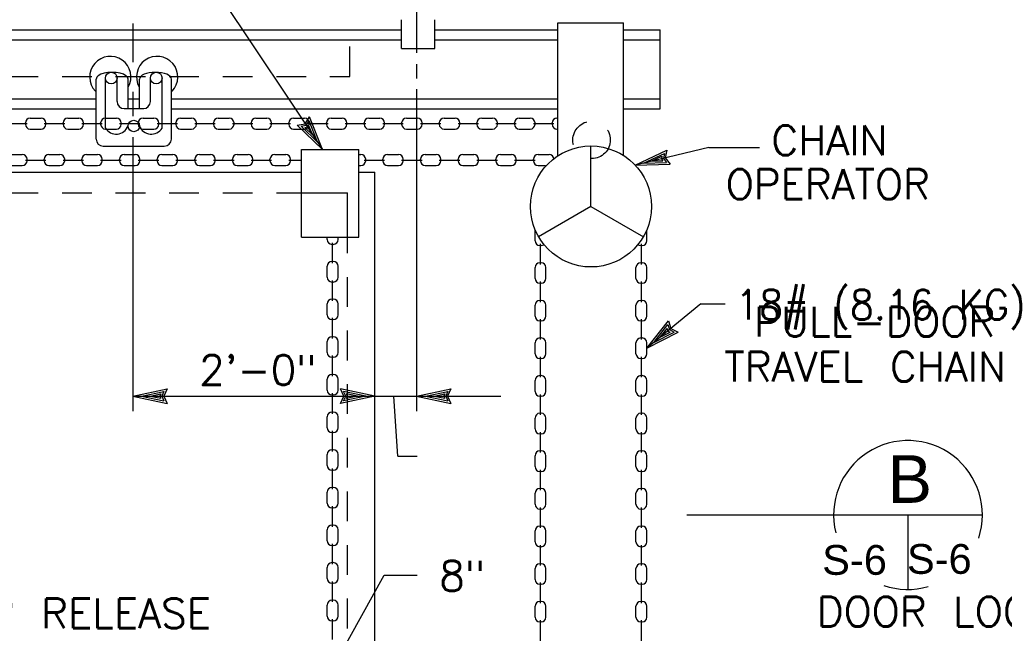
# Model space of a CAD drawing. Extents: x -27.8 to 14.2, y -21.6 to 8.4.
# Tile 9 of 30: x -12.7 to -8.5, y 0.6 to 3.2. Entities that reach past the tile are written whole.
import ezdxf
from ezdxf.enums import TextEntityAlignment as Align

# ---------------------------------------------------------------- set-up
doc = ezdxf.new("R2010")
doc.units = 0
doc.header["$MEASUREMENT"] = 0
doc.linetypes.add('HIDDEN2', pattern=[0.1875, 0.125, -0.0625])
doc.layers.add('01', color=7, linetype='CONTINUOUS')
doc.layers.add('02', color=7, linetype='CONTINUOUS')
doc.styles.add('ARIAL', font='Arial')
doc.styles.add('TXT_SHX', font='txt.shx')

msp = doc.modelspace()

# ---------------------------------------------------------------- linework, layer by layer
at = {"layer": '01', "color": 7, "linetype": 'CONTINUOUS'}
for p, q in [((-11.0068, 3.5984), (-11.0068, 3.0164)), ((-11.9208, 3.3874), (-11.4028, 2.6104)), ((-11.0708, 3.0344), (-11.0708, 3.1554)), ((-10.9308, 3.0344), (-10.9308, 3.1554)), ((-10.4138, 2.5814), (-10.4138, 3.1424)), ((-10.4138, 3.1424), (-10.1378, 3.1424)), ((-10.1378, 2.5854), (-10.1378, 3.1424)), ((-16.5708, 3.1124), (-11.0698, 3.1124)), ((-12.1988, 3.1394), (-12.1988, 2.9774)), ((-10.9308, 3.1124), (-10.4158, 3.1124)), ((-10.1358, 3.1124), (-9.9838, 3.1124)), ((-9.9838, 2.7814), (-9.9838, 3.1124)), ((-16.5708, 3.0704), (-11.0728, 3.0704)), ((-10.9328, 3.0704), (-10.4168, 3.0704)), ((-10.1358, 3.0704), (-9.9838, 3.0704)), ((-11.0708, 3.0344), (-10.9308, 3.0344)), ((-11.0068, 2.9684), (-11.0068, 2.9084)), ((-12.3528, 2.6544), (-12.3528, 2.9064)), ((-12.3138, 2.7004), (-12.3138, 2.9104)), ((-12.2648, 2.8124), (-12.2648, 2.9104)), ((-12.2188, 2.7824), (-12.2188, 2.9064)), ((-12.1708, 2.7824), (-12.1708, 2.9064)), ((-12.1248, 2.8124), (-12.1248, 2.9104)), ((-12.0758, 2.7004), (-12.0758, 2.9104)), ((-12.0368, 2.6544), (-12.0368, 2.9064)), ((-12.3558, 2.8554), (-12.3528, 2.8534)), ((-12.0338, 2.8554), (-12.0368, 2.8534)), ((-11.0068, 2.8644), (-11.0068, 1.5124)), ((-15.3928, 2.8234), (-12.3538, 2.8234)), ((-12.2188, 2.8234), (-12.1708, 2.8234)), ((-12.1988, 2.8524), (-12.1988, 2.7504)), ((-12.0338, 2.8234), (-10.4158, 2.8234)), ((-10.1358, 2.8234), (-9.9838, 2.8234)), ((-15.3928, 2.7814), (-12.3538, 2.7814)), ((-12.2348, 2.7824), (-12.1528, 2.7824)), ((-12.0368, 2.7814), (-10.4158, 2.7814)), ((-10.1408, 2.7814), (-9.9838, 2.7814)), ((-12.6298, 2.7424), (-12.5838, 2.7424)), ((-12.4718, 2.7424), (-12.4258, 2.7424)), ((-12.3138, 2.7424), (-12.2678, 2.7424)), ((-12.1558, 2.7424), (-12.1098, 2.7424)), ((-11.9978, 2.7424), (-11.9518, 2.7424)), ((-11.8398, 2.7424), (-11.7938, 2.7424)), ((-11.6818, 2.7424), (-11.6358, 2.7424)), ((-11.5238, 2.7424), (-11.4778, 2.7424)), ((-11.4748, 2.7184), (-11.4568, 2.7474)), ((-11.4708, 2.7124), (-11.4588, 2.7304)), ((-11.4238, 2.6414), (-11.4588, 2.7304)), ((-11.4028, 2.6104), (-11.4568, 2.7474)), ((-11.3658, 2.7424), (-11.3198, 2.7424)), ((-11.2078, 2.7424), (-11.1618, 2.7424)), ((-11.0498, 2.7424), (-11.0038, 2.7424)), ((-10.8918, 2.7424), (-10.8458, 2.7424)), ((-10.7338, 2.7424), (-10.6878, 2.7424)), ((-10.5758, 2.7424), (-10.5298, 2.7424)), ((-10.4178, 2.7424), (-10.4168, 2.7424)), ((-12.7288, 2.7194), (-12.6428, 2.7194)), ((-12.6498, 2.7164), (-12.6498, 2.7224)), ((-12.6298, 2.6964), (-12.5838, 2.6964)), ((-12.5708, 2.7194), (-12.4848, 2.7194)), ((-12.5638, 2.7164), (-12.5638, 2.7224)), ((-12.4918, 2.7164), (-12.4918, 2.7224)), ((-12.4718, 2.6964), (-12.4258, 2.6964)), ((-12.4128, 2.7194), (-12.3268, 2.7194)), ((-12.4058, 2.7164), (-12.4058, 2.7224)), ((-12.3338, 2.7164), (-12.3338, 2.7224)), ((-12.3138, 2.6964), (-12.2678, 2.6964)), ((-12.2548, 2.7194), (-12.1688, 2.7194)), ((-12.2478, 2.7164), (-12.2478, 2.7224)), ((-12.1758, 2.7164), (-12.1758, 2.7224)), ((-12.1558, 2.6964), (-12.1098, 2.6964)), ((-12.0968, 2.7194), (-12.0108, 2.7194)), ((-12.0898, 2.7164), (-12.0898, 2.7224)), ((-12.0178, 2.7164), (-12.0178, 2.7224)), ((-11.9978, 2.6964), (-11.9518, 2.6964)), ((-11.9388, 2.7194), (-11.8528, 2.7194)), ((-11.9318, 2.7164), (-11.9318, 2.7224)), ((-11.8598, 2.7164), (-11.8598, 2.7224)), ((-11.8398, 2.6964), (-11.7938, 2.6964)), ((-11.7808, 2.7194), (-11.6948, 2.7194)), ((-11.7738, 2.7164), (-11.7738, 2.7224)), ((-11.7018, 2.7164), (-11.7018, 2.7224)), ((-11.6818, 2.6964), (-11.6358, 2.6964)), ((-11.6228, 2.7194), (-11.5368, 2.7194)), ((-11.6158, 2.7164), (-11.6158, 2.7224)), ((-11.5438, 2.7164), (-11.5438, 2.7224)), ((-11.5238, 2.6964), (-11.4778, 2.6964)), ((-11.5088, 2.7134), (-11.4748, 2.7184)), ((-11.4028, 2.6104), (-11.5088, 2.7134)), ((-11.4918, 2.7084), (-11.4708, 2.7124)), ((-11.4238, 2.6414), (-11.4918, 2.7084)), ((-11.4768, 2.7034), (-11.4658, 2.7054)), ((-11.4428, 2.6714), (-11.4768, 2.7034)), ((-11.4658, 2.7054), (-11.4608, 2.7134)), ((-11.4648, 2.7194), (-11.3788, 2.7194)), ((-11.4428, 2.6714), (-11.4608, 2.7134)), ((-11.4578, 2.7164), (-11.4578, 2.7224)), ((-11.3858, 2.7164), (-11.3858, 2.7224)), ((-11.3658, 2.6964), (-11.3198, 2.6964)), ((-11.3068, 2.7194), (-11.2208, 2.7194)), ((-11.2998, 2.7164), (-11.2998, 2.7224)), ((-11.2278, 2.7164), (-11.2278, 2.7224)), ((-11.2078, 2.6964), (-11.1618, 2.6964)), ((-11.1488, 2.7194), (-11.0628, 2.7194)), ((-11.1418, 2.7164), (-11.1418, 2.7224)), ((-11.0698, 2.7164), (-11.0698, 2.7224)), ((-11.0498, 2.6964), (-11.0038, 2.6964)), ((-10.9908, 2.7194), (-10.9048, 2.7194)), ((-10.9838, 2.7164), (-10.9838, 2.7224)), ((-10.9118, 2.7164), (-10.9118, 2.7224)), ((-10.8918, 2.6964), (-10.8458, 2.6964)), ((-10.8328, 2.7194), (-10.7468, 2.7194)), ((-10.8258, 2.7164), (-10.8258, 2.7224)), ((-10.7538, 2.7164), (-10.7538, 2.7224)), ((-10.7338, 2.6964), (-10.6878, 2.6964)), ((-10.6748, 2.7194), (-10.5888, 2.7194)), ((-10.6678, 2.7164), (-10.6678, 2.7224)), ((-10.5958, 2.7164), (-10.5958, 2.7224)), ((-10.5758, 2.6964), (-10.5298, 2.6964)), ((-10.5168, 2.7194), (-10.4308, 2.7194)), ((-10.5098, 2.7164), (-10.5098, 2.7224)), ((-10.4378, 2.7164), (-10.4378, 2.7224)), ((-10.4178, 2.6964), (-10.4158, 2.6964)), ((-12.1988, 2.6624), (-12.1988, 1.5124)), ((-12.3228, 2.6244), (-12.0668, 2.6244)), ((-11.4908, 2.2424), (-11.4908, 2.6104)), ((-11.4908, 2.6104), (-11.2498, 2.6104)), ((-11.2498, 2.2424), (-11.2498, 2.6104)), ((-10.2748, 2.3714), (-10.2748, 2.6254)), ((-9.7798, 2.6184), (-10.0898, 2.5454)), ((-10.0898, 2.5454), (-9.9568, 2.6084)), ((-9.9568, 2.6084), (-9.9628, 2.5754)), ((-9.7798, 2.6184), (-9.5668, 2.6184)), ((-12.7088, 2.5894), (-12.6628, 2.5894)), ((-12.6498, 2.5664), (-12.5638, 2.5664)), ((-12.6428, 2.5634), (-12.6428, 2.5694)), ((-12.5708, 2.5634), (-12.5708, 2.5694)), ((-12.5508, 2.5894), (-12.5048, 2.5894)), ((-12.4918, 2.5664), (-12.4058, 2.5664)), ((-12.4848, 2.5634), (-12.4848, 2.5694)), ((-12.4128, 2.5634), (-12.4128, 2.5694)), ((-12.3928, 2.5894), (-12.3468, 2.5894)), ((-12.3338, 2.5664), (-12.2478, 2.5664)), ((-12.3268, 2.5634), (-12.3268, 2.5694)), ((-12.2548, 2.5634), (-12.2548, 2.5694)), ((-12.2348, 2.5894), (-12.1888, 2.5894)), ((-12.1758, 2.5664), (-12.0898, 2.5664)), ((-12.1688, 2.5634), (-12.1688, 2.5694)), ((-12.0968, 2.5634), (-12.0968, 2.5694)), ((-12.0768, 2.5894), (-12.0308, 2.5894)), ((-12.0178, 2.5664), (-11.9318, 2.5664)), ((-12.0108, 2.5634), (-12.0108, 2.5694)), ((-11.9388, 2.5634), (-11.9388, 2.5694)), ((-11.9188, 2.5894), (-11.8728, 2.5894)), ((-11.8598, 2.5664), (-11.7738, 2.5664)), ((-11.8528, 2.5634), (-11.8528, 2.5694)), ((-11.7808, 2.5634), (-11.7808, 2.5694)), ((-11.7608, 2.5894), (-11.7148, 2.5894)), ((-11.7018, 2.5664), (-11.6158, 2.5664)), ((-11.6948, 2.5634), (-11.6948, 2.5694)), ((-11.6228, 2.5634), (-11.6228, 2.5694)), ((-11.6028, 2.5894), (-11.5568, 2.5894)), ((-11.5438, 2.5664), (-11.4908, 2.5664)), ((-11.5368, 2.5634), (-11.5368, 2.5694)), ((-11.2508, 2.5894), (-11.2408, 2.5894)), ((-11.2278, 2.5664), (-11.1418, 2.5664)), ((-11.2208, 2.5634), (-11.2208, 2.5694)), ((-11.1488, 2.5634), (-11.1488, 2.5694)), ((-11.1288, 2.5894), (-11.0828, 2.5894)), ((-11.0698, 2.5664), (-10.9838, 2.5664)), ((-11.0628, 2.5634), (-11.0628, 2.5694)), ((-10.9908, 2.5634), (-10.9908, 2.5694)), ((-10.9708, 2.5894), (-10.9248, 2.5894)), ((-10.9118, 2.5664), (-10.8258, 2.5664)), ((-10.9048, 2.5634), (-10.9048, 2.5694)), ((-10.8328, 2.5634), (-10.8328, 2.5694)), ((-10.8128, 2.5894), (-10.7668, 2.5894)), ((-10.7538, 2.5664), (-10.6678, 2.5664)), ((-10.7468, 2.5634), (-10.7468, 2.5694)), ((-10.6748, 2.5634), (-10.6748, 2.5694)), ((-10.6548, 2.5894), (-10.6088, 2.5894)), ((-10.5958, 2.5664), (-10.5098, 2.5664)), ((-10.5888, 2.5634), (-10.5888, 2.5694)), ((-10.5168, 2.5634), (-10.5168, 2.5694)), ((-10.4968, 2.5894), (-10.4508, 2.5894)), ((-10.0538, 2.5534), (-9.9668, 2.5944)), ((-10.0188, 2.5624), (-9.9768, 2.5824)), ((-10.0188, 2.5624), (-9.9728, 2.5634)), ((-9.9768, 2.5824), (-9.9788, 2.5714)), ((-9.9788, 2.5714), (-9.9728, 2.5634)), ((-9.9668, 2.5944), (-9.9708, 2.5734)), ((-9.9708, 2.5734), (-9.9578, 2.5564)), ((-9.9628, 2.5754), (-9.9428, 2.5484)), ((-12.7088, 2.5434), (-12.6628, 2.5434)), ((-12.5508, 2.5434), (-12.5048, 2.5434)), ((-12.3928, 2.5434), (-12.3468, 2.5434)), ((-12.2348, 2.5434), (-12.1888, 2.5434)), ((-12.0768, 2.5434), (-12.0308, 2.5434)), ((-11.9188, 2.5434), (-11.8728, 2.5434)), ((-11.7608, 2.5434), (-11.7148, 2.5434)), ((-11.6028, 2.5434), (-11.5568, 2.5434)), ((-11.2488, 2.5434), (-11.2408, 2.5434)), ((-11.1288, 2.5434), (-11.0828, 2.5434)), ((-10.9708, 2.5434), (-10.9248, 2.5434)), ((-10.8128, 2.5434), (-10.7668, 2.5434)), ((-10.6548, 2.5434), (-10.6088, 2.5434)), ((-10.4968, 2.5434), (-10.4658, 2.5434)), ((-10.0898, 2.5454), (-9.9428, 2.5484)), ((-10.0538, 2.5534), (-9.9578, 2.5564)), ((-17.5088, 2.5154), (-11.4908, 2.5154)), ((-11.2508, 2.5154), (-11.1828, 2.5154)), ((-11.1828, -1.2516), (-11.1828, 2.5154)), ((-11.4918, 2.4284), (-11.2968, 2.4284)), ((-11.2968, 2.2424), (-11.2968, 2.4284)), ((-10.2748, 2.3714), (-10.4948, 2.2444)), ((-10.2748, 2.3714), (-10.0548, 2.2444)), ((-11.4908, 2.2424), (-11.2498, 2.2424)), ((-11.3828, 2.2324), (-11.3828, 2.2424)), ((-11.3368, 2.2324), (-11.3368, 2.2424)), ((-10.5098, 2.2274), (-10.5098, 2.2704)), ((-10.0398, 2.2274), (-10.0398, 2.2704)), ((-11.3568, 2.2124), (-11.3628, 2.2124)), ((-11.3598, 2.1334), (-11.3598, 2.2194)), ((-10.4838, 2.2074), (-10.4898, 2.2074)), ((-10.4868, 2.1284), (-10.4868, 2.2144)), ((-10.0658, 2.2074), (-10.0598, 2.2074)), ((-10.0628, 2.1284), (-10.0628, 2.2144)), ((-11.3828, 2.0744), (-11.3828, 2.1204)), ((-11.3568, 2.1404), (-11.3628, 2.1404)), ((-11.3368, 2.0744), (-11.3368, 2.1204)), ((-10.5098, 2.0694), (-10.5098, 2.1154)), ((-10.4838, 2.1354), (-10.4898, 2.1354)), ((-10.4638, 2.0694), (-10.4638, 2.1154)), ((-10.0858, 2.0694), (-10.0858, 2.1154)), ((-10.0658, 2.1354), (-10.0598, 2.1354)), ((-10.0398, 2.0694), (-10.0398, 2.1154)), ((-11.3568, 2.0544), (-11.3628, 2.0544)), ((-11.3598, 1.9754), (-11.3598, 2.0614)), ((-10.4838, 2.0494), (-10.4898, 2.0494)), ((-10.4868, 1.9704), (-10.4868, 2.0564)), ((-10.0658, 2.0494), (-10.0598, 2.0494)), ((-10.0628, 1.9704), (-10.0628, 2.0564)), ((-11.3828, 1.9164), (-11.3828, 1.9624)), ((-11.3568, 1.9824), (-11.3628, 1.9824)), ((-11.3368, 1.9164), (-11.3368, 1.9624)), ((-10.5098, 1.9114), (-10.5098, 1.9574)), ((-10.4838, 1.9774), (-10.4898, 1.9774)), ((-10.4638, 1.9114), (-10.4638, 1.9574)), ((-10.0858, 1.9114), (-10.0858, 1.9574)), ((-10.0658, 1.9774), (-10.0598, 1.9774)), ((-9.8138, 1.9624), (-10.0398, 1.7764)), ((-10.0398, 1.9114), (-10.0398, 1.9574)), ((-9.8138, 1.9624), (-9.7118, 1.9624)), ((-11.3598, 1.8174), (-11.3598, 1.9034)), ((-11.3568, 1.8964), (-11.3628, 1.8964)), ((-10.4838, 1.8914), (-10.4898, 1.8914)), ((-10.4868, 1.8124), (-10.4868, 1.8984)), ((-10.0658, 1.8914), (-10.0598, 1.8914)), ((-10.0628, 1.8124), (-10.0628, 1.8984)), ((-10.0398, 1.7764), (-9.9488, 1.8914)), ((-10.0108, 1.8004), (-9.9518, 1.8754)), ((-9.9518, 1.8754), (-9.9458, 1.8544)), ((-9.9488, 1.8914), (-9.9398, 1.8594)), ((-11.3568, 1.8244), (-11.3628, 1.8244)), ((-10.4838, 1.8194), (-10.4898, 1.8194)), ((-10.0658, 1.8194), (-10.0598, 1.8194)), ((-10.0398, 1.7764), (-9.9088, 1.8444)), ((-10.0108, 1.8004), (-9.9258, 1.8444)), ((-9.9838, 1.8224), (-9.9548, 1.8594)), ((-9.9838, 1.8224), (-9.9428, 1.8444)), ((-9.9548, 1.8594), (-9.9518, 1.8484)), ((-9.9518, 1.8484), (-9.9428, 1.8444)), ((-9.9458, 1.8544), (-9.9258, 1.8444)), ((-9.9398, 1.8594), (-9.9088, 1.8444)), ((-11.3828, 1.7584), (-11.3828, 1.8044)), ((-11.3368, 1.7584), (-11.3368, 1.8044)), ((-10.5098, 1.7534), (-10.5098, 1.7994)), ((-10.4638, 1.7534), (-10.4638, 1.7994)), ((-10.0858, 1.7534), (-10.0858, 1.7994)), ((-10.0398, 1.7534), (-10.0398, 1.7994)), ((-11.3568, 1.7384), (-11.3628, 1.7384)), ((-11.3598, 1.6594), (-11.3598, 1.7454)), ((-10.4868, 1.6544), (-10.4868, 1.7404)), ((-10.0628, 1.6544), (-10.0628, 1.7404)), ((-10.4838, 1.7334), (-10.4898, 1.7334)), ((-10.0658, 1.7334), (-10.0598, 1.7334)), ((-11.3568, 1.6664), (-11.3628, 1.6664)), ((-10.4838, 1.6614), (-10.4898, 1.6614)), ((-10.0658, 1.6614), (-10.0598, 1.6614)), ((-11.3828, 1.6004), (-11.3828, 1.6464)), ((-11.3368, 1.6004), (-11.3368, 1.6464)), ((-10.5098, 1.5954), (-10.5098, 1.6414)), ((-10.4638, 1.5954), (-10.4638, 1.6414)), ((-10.0858, 1.5954), (-10.0858, 1.6414)), ((-10.0398, 1.5954), (-10.0398, 1.6414)), ((-12.1988, 1.5754), (-12.0548, 1.6064)), ((-12.1988, 1.5754), (-11.1828, 1.5754)), ((-12.1988, 1.5754), (-12.0548, 1.5444)), ((-12.1618, 1.5754), (-12.0678, 1.5954)), ((-12.1618, 1.5754), (-12.0678, 1.5554)), ((-12.1258, 1.5754), (-12.0808, 1.5854)), ((-12.1258, 1.5754), (-12.0808, 1.5664)), ((-12.0808, 1.5854), (-12.0848, 1.5754)), ((-12.0848, 1.5754), (-12.0808, 1.5664)), ((-12.0678, 1.5954), (-12.0768, 1.5754)), ((-12.0768, 1.5754), (-12.0678, 1.5554)), ((-12.0548, 1.6064), (-12.0688, 1.5754)), ((-12.0688, 1.5754), (-12.0548, 1.5444)), ((-11.3568, 1.5804), (-11.3628, 1.5804)), ((-11.3598, 1.5014), (-11.3598, 1.5874)), ((-11.1828, 1.5754), (-11.3268, 1.6064)), ((-11.3128, 1.5754), (-11.3268, 1.6064)), ((-11.1828, 1.5754), (-11.3268, 1.5444)), ((-11.3268, 1.5444), (-11.3128, 1.5754)), ((-11.2198, 1.5754), (-11.3138, 1.5954)), ((-11.3048, 1.5754), (-11.3138, 1.5954)), ((-11.2198, 1.5754), (-11.3138, 1.5554)), ((-11.3138, 1.5554), (-11.3048, 1.5754)), ((-11.2558, 1.5754), (-11.3008, 1.5844)), ((-11.2968, 1.5754), (-11.3008, 1.5844)), ((-11.2558, 1.5754), (-11.3008, 1.5654)), ((-11.3008, 1.5654), (-11.2968, 1.5754)), ((-11.1828, 1.5754), (-11.0068, 1.5754)), ((-11.0858, 1.3234), (-11.1028, 1.5754)), ((-11.0068, 1.5754), (-10.8628, 1.6064)), ((-11.0068, 1.5754), (-10.6538, 1.5754)), ((-11.0068, 1.5754), (-10.8628, 1.5444)), ((-10.9698, 1.5754), (-10.8758, 1.5954)), ((-10.9698, 1.5754), (-10.8758, 1.5554)), ((-10.9338, 1.5754), (-10.8888, 1.5854)), ((-10.9338, 1.5754), (-10.8888, 1.5664)), ((-10.8888, 1.5854), (-10.8928, 1.5754)), ((-10.8928, 1.5754), (-10.8888, 1.5664)), ((-10.8758, 1.5954), (-10.8848, 1.5754)), ((-10.8848, 1.5754), (-10.8758, 1.5554)), ((-10.8628, 1.6064), (-10.8768, 1.5754)), ((-10.8768, 1.5754), (-10.8628, 1.5444)), ((-10.4838, 1.5754), (-10.4898, 1.5754)), ((-10.4868, 1.4964), (-10.4868, 1.5824)), ((-10.0658, 1.5754), (-10.0598, 1.5754)), ((-10.0628, 1.4964), (-10.0628, 1.5824)), ((-11.3828, 1.4424), (-11.3828, 1.4884)), ((-11.3568, 1.5084), (-11.3628, 1.5084)), ((-11.3368, 1.4424), (-11.3368, 1.4884)), ((-10.4838, 1.5034), (-10.4898, 1.5034)), ((-10.0658, 1.5034), (-10.0598, 1.5034)), ((-10.5098, 1.4374), (-10.5098, 1.4834)), ((-10.4638, 1.4374), (-10.4638, 1.4834)), ((-10.0858, 1.4374), (-10.0858, 1.4834)), ((-10.0398, 1.4374), (-10.0398, 1.4834)), ((-11.3568, 1.4224), (-11.3628, 1.4224)), ((-11.3598, 1.3434), (-11.3598, 1.4294)), ((-10.4838, 1.4174), (-10.4898, 1.4174)), ((-10.4868, 1.3384), (-10.4868, 1.4244)), ((-10.0658, 1.4174), (-10.0598, 1.4174)), ((-10.0628, 1.3384), (-10.0628, 1.4244)), ((-11.3828, 1.2844), (-11.3828, 1.3304)), ((-11.3568, 1.3504), (-11.3628, 1.3504)), ((-11.3368, 1.2844), (-11.3368, 1.3304)), ((-11.0858, 1.3234), (-11.0048, 1.3234)), ((-10.5098, 1.2794), (-10.5098, 1.3254)), ((-10.4838, 1.3454), (-10.4898, 1.3454)), ((-10.4638, 1.2794), (-10.4638, 1.3254)), ((-10.0858, 1.2794), (-10.0858, 1.3254)), ((-10.0658, 1.3454), (-10.0598, 1.3454)), ((-10.0398, 1.2794), (-10.0398, 1.3254)), ((-11.3568, 1.2644), (-11.3628, 1.2644)), ((-11.3598, 1.1854), (-11.3598, 1.2714)), ((-10.4838, 1.2594), (-10.4898, 1.2594)), ((-10.4868, 1.1804), (-10.4868, 1.2664)), ((-10.0658, 1.2594), (-10.0598, 1.2594)), ((-10.0628, 1.1804), (-10.0628, 1.2664)), ((-11.3828, 1.1264), (-11.3828, 1.1724)), ((-11.3568, 1.1924), (-11.3628, 1.1924)), ((-11.3368, 1.1264), (-11.3368, 1.1724)), ((-10.5098, 1.1214), (-10.5098, 1.1674)), ((-10.4838, 1.1874), (-10.4898, 1.1874)), ((-10.4638, 1.1214), (-10.4638, 1.1674)), ((-10.0858, 1.1214), (-10.0858, 1.1674)), ((-10.0658, 1.1874), (-10.0598, 1.1874)), ((-10.0398, 1.1214), (-10.0398, 1.1674)), ((-11.3568, 1.1064), (-11.3628, 1.1064)), ((-11.3598, 1.0274), (-11.3598, 1.1134)), ((-10.4838, 1.1014), (-10.4898, 1.1014)), ((-10.4868, 1.0224), (-10.4868, 1.1084)), ((-10.0658, 1.1014), (-10.0598, 1.1014)), ((-10.0628, 1.0224), (-10.0628, 1.1084)), ((-11.3568, 1.0344), (-11.3628, 1.0344)), ((-11.3828, 0.9684), (-11.3828, 1.0144)), ((-11.3368, 0.9684), (-11.3368, 1.0144)), ((-10.5098, 0.9634), (-10.5098, 1.0094)), ((-10.4838, 1.0294), (-10.4898, 1.0294)), ((-10.4638, 0.9634), (-10.4638, 1.0094)), ((-10.0858, 0.9634), (-10.0858, 1.0094)), ((-10.0658, 1.0294), (-10.0598, 1.0294)), ((-10.0398, 0.9634), (-10.0398, 1.0094)), ((-11.3598, 0.8694), (-11.3598, 0.9554)), ((-11.3568, 0.9484), (-11.3628, 0.9484)), ((-10.4838, 0.9434), (-10.4898, 0.9434)), ((-10.4868, 0.8644), (-10.4868, 0.9504)), ((-10.0658, 0.9434), (-10.0598, 0.9434)), ((-10.0628, 0.8644), (-10.0628, 0.9504)), ((-11.3568, 0.8764), (-11.3628, 0.8764)), ((-10.4838, 0.8714), (-10.4898, 0.8714)), ((-10.0658, 0.8714), (-10.0598, 0.8714)), ((-11.3828, 0.8104), (-11.3828, 0.8564)), ((-11.3368, 0.8104), (-11.3368, 0.8564)), ((-10.5098, 0.8054), (-10.5098, 0.8514)), ((-10.4638, 0.8054), (-10.4638, 0.8514)), ((-10.0858, 0.8054), (-10.0858, 0.8514)), ((-10.0398, 0.8054), (-10.0398, 0.8514)), ((-11.3568, 0.7904), (-11.3628, 0.7904)), ((-11.3598, 0.7114), (-11.3598, 0.7974)), ((-11.3468, 0.4584), (-11.1438, 0.8234)), ((-11.1438, 0.8234), (-11.0048, 0.8234)), ((-10.4868, 0.7064), (-10.4868, 0.7924)), ((-10.0628, 0.7064), (-10.0628, 0.7924)), ((-10.4838, 0.7854), (-10.4898, 0.7854)), ((-10.0658, 0.7854), (-10.0598, 0.7854)), ((-11.3568, 0.7184), (-11.3628, 0.7184)), ((-10.4838, 0.7134), (-10.4898, 0.7134)), ((-10.0658, 0.7134), (-10.0598, 0.7134)), ((-11.3828, 0.6524), (-11.3828, 0.6984)), ((-11.3368, 0.6524), (-11.3368, 0.6984)), ((-10.5098, 0.6474), (-10.5098, 0.6934)), ((-10.4638, 0.6474), (-10.4638, 0.6934)), ((-10.0858, 0.6474), (-10.0858, 0.6934)), ((-10.0398, 0.6474), (-10.0398, 0.6934)), ((-11.3568, 0.6324), (-11.3628, 0.6324)), ((-11.3598, 0.5534), (-11.3598, 0.6394)), ((-10.4838, 0.6274), (-10.4898, 0.6274)), ((-10.4868, 0.5484), (-10.4868, 0.6344)), ((-10.0658, 0.6274), (-10.0598, 0.6274)), ((-10.0628, 0.5484), (-10.0628, 0.6344))]:
    msp.add_line(p, q, dxfattribs=at)
at = {"layer": '01', "color": 7, "linetype": 'HIDDEN2'}
for p, q in [((-11.2868, 2.9174), (-11.2868, 3.1124)), ((-16.3208, 2.9174), (-11.2868, 2.9174)), ((-16.3208, 2.4284), (-11.4918, 2.4284)), ((-11.2968, -0.0746), (-11.2968, 2.2414))]:
    msp.add_line(p, q, dxfattribs=at)
at = {"layer": '01', "color": 7, "linetype": 'CONTINUOUS'}
for centre, radius in [((-12.2893, 2.9104), 0.0245), ((-12.1003, 2.9104), 0.0245), ((-12.1948, 2.7094), 0.024), ((-10.2748, 2.3714), 0.254)]:
    msp.add_circle(centre, radius, dxfattribs=at)
at = {"layer": '01', "color": 7, "linetype": 'HIDDEN2'}
msp.add_circle((-10.2723, 2.6509), 0.0785, dxfattribs=at)
at = {"layer": '01', "color": 7, "linetype": 'CONTINUOUS'}
for centre, radius, start, end in [((-12.2931, 2.9151), 0.0866, 330.4501, 223.5955), ((-12.0965, 2.9151), 0.0866, 316.4045, 209.5499), ((-12.2348, 2.8124), 0.03, 180, 270), ((-12.1548, 2.8124), 0.03, 270, 360), ((-12.6298, 2.7224), 0.02, 90, 180), ((-12.5838, 2.7224), 0.02, 0, 90), ((-12.4718, 2.7224), 0.02, 90, 180), ((-12.4258, 2.7224), 0.02, 0, 90), ((-12.3138, 2.7224), 0.02, 90, 180), ((-12.2678, 2.7224), 0.02, 0, 90), ((-12.1558, 2.7224), 0.02, 90, 180), ((-12.1098, 2.7224), 0.02, 0, 90), ((-11.9978, 2.7224), 0.02, 90, 180), ((-11.9518, 2.7224), 0.02, 0, 90), ((-11.8398, 2.7224), 0.02, 90, 180), ((-11.7938, 2.7224), 0.02, 0, 90), ((-11.6818, 2.7224), 0.02, 90, 180), ((-11.6358, 2.7224), 0.02, 0, 90), ((-11.5238, 2.7224), 0.02, 90, 180), ((-11.4778, 2.7224), 0.02, 0, 90), ((-11.3658, 2.7224), 0.02, 90, 180), ((-11.3198, 2.7224), 0.02, 0, 90), ((-11.2078, 2.7224), 0.02, 90, 180), ((-11.1618, 2.7224), 0.02, 0, 90), ((-11.0498, 2.7224), 0.02, 90, 180), ((-11.0038, 2.7224), 0.02, 0, 90), ((-10.8918, 2.7224), 0.02, 90, 180), ((-10.8458, 2.7224), 0.02, 0, 90), ((-10.7338, 2.7224), 0.02, 90, 180), ((-10.6878, 2.7224), 0.02, 0, 90), ((-10.5758, 2.7224), 0.02, 90, 180), ((-10.5298, 2.7224), 0.02, 0, 90), ((-10.4178, 2.7224), 0.02, 90, 180), ((-12.6298, 2.7164), 0.02, 180, 270), ((-12.5838, 2.7164), 0.02, 270, 360), ((-12.4718, 2.7164), 0.02, 180, 270), ((-12.4258, 2.7164), 0.02, 270, 360), ((-12.3138, 2.7164), 0.02, 180, 270), ((-12.2686, 2.7288), 0.0534, 212.1174, 338.7064), ((-12.2678, 2.7164), 0.02, 270, 360), ((-12.1558, 2.7164), 0.02, 180, 270), ((-12.1211, 2.7288), 0.0534, 201.2936, 327.8827), ((-12.1098, 2.7164), 0.02, 270, 360), ((-11.9978, 2.7164), 0.02, 180, 270), ((-11.9518, 2.7164), 0.02, 270, 360), ((-11.8398, 2.7164), 0.02, 180, 270), ((-11.7938, 2.7164), 0.02, 270, 360), ((-11.6818, 2.7164), 0.02, 180, 270), ((-11.6358, 2.7164), 0.02, 270, 360), ((-11.5238, 2.7164), 0.02, 180, 270), ((-11.4778, 2.7164), 0.02, 270, 360), ((-11.3658, 2.7164), 0.02, 180, 270), ((-11.3198, 2.7164), 0.02, 270, 360), ((-11.2078, 2.7164), 0.02, 180, 270), ((-11.1618, 2.7164), 0.02, 270, 360), ((-11.0498, 2.7164), 0.02, 180, 270), ((-11.0038, 2.7164), 0.02, 270, 360), ((-10.8918, 2.7164), 0.02, 180, 270), ((-10.8458, 2.7164), 0.02, 270, 360), ((-10.7338, 2.7164), 0.02, 180, 270), ((-10.6878, 2.7164), 0.02, 270, 360), ((-10.5758, 2.7164), 0.02, 180, 270), ((-10.5298, 2.7164), 0.02, 270, 360), ((-10.4178, 2.7164), 0.02, 180, 270), ((-12.3228, 2.6544), 0.03, 180, 270), ((-12.0668, 2.6544), 0.03, 270, 360), ((-12.6628, 2.5694), 0.02, 0, 90), ((-12.6628, 2.5634), 0.02, 270, 360), ((-12.5508, 2.5694), 0.02, 90, 180), ((-12.5508, 2.5634), 0.02, 180, 270), ((-12.5048, 2.5694), 0.02, 0, 90), ((-12.5048, 2.5634), 0.02, 270, 360), ((-12.3928, 2.5694), 0.02, 90, 180), ((-12.3928, 2.5634), 0.02, 180, 270), ((-12.3468, 2.5694), 0.02, 0, 90), ((-12.3468, 2.5634), 0.02, 270, 360), ((-12.2348, 2.5694), 0.02, 90, 180), ((-12.2348, 2.5634), 0.02, 180, 270), ((-12.1888, 2.5694), 0.02, 0, 90), ((-12.1888, 2.5634), 0.02, 270, 360), ((-12.0768, 2.5694), 0.02, 90, 180), ((-12.0768, 2.5634), 0.02, 180, 270), ((-12.0308, 2.5694), 0.02, 0, 90), ((-12.0308, 2.5634), 0.02, 270, 360), ((-11.9188, 2.5694), 0.02, 90, 180), ((-11.9188, 2.5634), 0.02, 180, 270), ((-11.8728, 2.5694), 0.02, 0, 90), ((-11.8728, 2.5634), 0.02, 270, 360), ((-11.7608, 2.5694), 0.02, 90, 180), ((-11.7608, 2.5634), 0.02, 180, 270), ((-11.7148, 2.5694), 0.02, 0, 90), ((-11.7148, 2.5634), 0.02, 270, 360), ((-11.6028, 2.5694), 0.02, 90, 180), ((-11.6028, 2.5634), 0.02, 180, 270), ((-11.5568, 2.5694), 0.02, 0, 90), ((-11.5568, 2.5634), 0.02, 270, 360), ((-11.2408, 2.5694), 0.02, 0, 90), ((-11.2408, 2.5634), 0.02, 270, 360), ((-11.1288, 2.5694), 0.02, 90, 180), ((-11.1288, 2.5634), 0.02, 180, 270), ((-11.0828, 2.5694), 0.02, 0, 90), ((-11.0828, 2.5634), 0.02, 270, 360), ((-10.9708, 2.5694), 0.02, 90, 180), ((-10.9708, 2.5634), 0.02, 180, 270), ((-10.9248, 2.5694), 0.02, 0, 90), ((-10.9248, 2.5634), 0.02, 270, 360), ((-10.8128, 2.5694), 0.02, 90, 180), ((-10.8128, 2.5634), 0.02, 180, 270), ((-10.7668, 2.5694), 0.02, 0, 90), ((-10.7668, 2.5634), 0.02, 270, 360), ((-10.6548, 2.5694), 0.02, 90, 180), ((-10.6548, 2.5634), 0.02, 180, 270), ((-10.6088, 2.5694), 0.02, 0, 90), ((-10.6088, 2.5634), 0.02, 270, 360), ((-10.4968, 2.5694), 0.02, 90, 180), ((-10.4968, 2.5634), 0.02, 180, 270), ((-10.4508, 2.5694), 0.02, 0, 90), ((-11.3628, 2.2324), 0.02, 180, 270), ((-11.3568, 2.2324), 0.02, 270, 360), ((-10.4898, 2.2274), 0.02, 180, 270), ((-10.4838, 2.2274), 0.02, 270, 305.2176), ((-10.0658, 2.2274), 0.02, 234.7824, 270), ((-10.0598, 2.2274), 0.02, 270, 360), ((-11.3628, 2.1204), 0.02, 90, 180), ((-11.3568, 2.1204), 0.02, 0, 90), ((-10.4898, 2.1154), 0.02, 90, 180), ((-10.4838, 2.1154), 0.02, 0, 90), ((-10.0658, 2.1154), 0.02, 90, 180), ((-10.0598, 2.1154), 0.02, 0, 90), ((-11.3628, 2.0744), 0.02, 180, 270), ((-11.3568, 2.0744), 0.02, 270, 360), ((-10.4898, 2.0694), 0.02, 180, 270), ((-10.4838, 2.0694), 0.02, 270, 360), ((-10.0658, 2.0694), 0.02, 180, 270), ((-10.0598, 2.0694), 0.02, 270, 360), ((-11.3628, 1.9624), 0.02, 90, 180), ((-11.3568, 1.9624), 0.02, 0, 90), ((-10.4898, 1.9574), 0.02, 90, 180), ((-10.4838, 1.9574), 0.02, 0, 90), ((-10.0658, 1.9574), 0.02, 90, 180), ((-10.0598, 1.9574), 0.02, 0, 90), ((-11.3628, 1.9164), 0.02, 180, 270), ((-11.3568, 1.9164), 0.02, 270, 360), ((-10.4898, 1.9114), 0.02, 180, 270), ((-10.4838, 1.9114), 0.02, 270, 360), ((-10.0658, 1.9114), 0.02, 180, 270), ((-10.0598, 1.9114), 0.02, 270, 360), ((-11.3628, 1.8044), 0.02, 90, 180), ((-11.3568, 1.8044), 0.02, 0, 90), ((-10.4898, 1.7994), 0.02, 90, 180), ((-10.4838, 1.7994), 0.02, 0, 90), ((-10.0658, 1.7994), 0.02, 90, 180), ((-10.0598, 1.7994), 0.02, 0, 90), ((-11.3628, 1.7584), 0.02, 180, 270), ((-11.3568, 1.7584), 0.02, 270, 360), ((-10.4898, 1.7534), 0.02, 180, 270), ((-10.4838, 1.7534), 0.02, 270, 360), ((-10.0658, 1.7534), 0.02, 180, 270), ((-10.0598, 1.7534), 0.02, 270, 360), ((-11.3628, 1.6464), 0.02, 90, 180), ((-11.3568, 1.6464), 0.02, 0, 90), ((-10.4898, 1.6414), 0.02, 90, 180), ((-10.4838, 1.6414), 0.02, 0, 90), ((-10.0658, 1.6414), 0.02, 90, 180), ((-10.0598, 1.6414), 0.02, 0, 90), ((-11.3628, 1.6004), 0.02, 180, 270), ((-11.3568, 1.6004), 0.02, 270, 360), ((-10.4898, 1.5954), 0.02, 180, 270), ((-10.4838, 1.5954), 0.02, 270, 360), ((-10.0658, 1.5954), 0.02, 180, 270), ((-10.0598, 1.5954), 0.02, 270, 360), ((-11.3628, 1.4884), 0.02, 90, 180), ((-11.3568, 1.4884), 0.02, 0, 90), ((-10.4898, 1.4834), 0.02, 90, 180), ((-10.4838, 1.4834), 0.02, 0, 90), ((-10.0658, 1.4834), 0.02, 90, 180), ((-10.0598, 1.4834), 0.02, 0, 90), ((-11.3628, 1.4424), 0.02, 180, 270), ((-11.3568, 1.4424), 0.02, 270, 360), ((-10.4898, 1.4374), 0.02, 180, 270), ((-10.4838, 1.4374), 0.02, 270, 360), ((-10.0658, 1.4374), 0.02, 180, 270), ((-10.0598, 1.4374), 0.02, 270, 360), ((-11.3628, 1.3304), 0.02, 90, 180), ((-11.3568, 1.3304), 0.02, 0, 90), ((-10.4898, 1.3254), 0.02, 90, 180), ((-10.4838, 1.3254), 0.02, 0, 90), ((-10.0658, 1.3254), 0.02, 90, 180), ((-10.0598, 1.3254), 0.02, 0, 90), ((-11.3628, 1.2844), 0.02, 180, 270), ((-11.3568, 1.2844), 0.02, 270, 360), ((-10.4898, 1.2794), 0.02, 180, 270), ((-10.4838, 1.2794), 0.02, 270, 360), ((-10.0658, 1.2794), 0.02, 180, 270), ((-10.0598, 1.2794), 0.02, 270, 360), ((-11.3628, 1.1724), 0.02, 90, 180), ((-11.3568, 1.1724), 0.02, 0, 90), ((-10.4898, 1.1674), 0.02, 90, 180), ((-10.4838, 1.1674), 0.02, 0, 90), ((-10.0658, 1.1674), 0.02, 90, 180), ((-10.0598, 1.1674), 0.02, 0, 90), ((-11.3628, 1.1264), 0.02, 180, 270), ((-11.3568, 1.1264), 0.02, 270, 360), ((-10.4898, 1.1214), 0.02, 180, 270), ((-10.4838, 1.1214), 0.02, 270, 360), ((-10.0658, 1.1214), 0.02, 180, 270), ((-10.0598, 1.1214), 0.02, 270, 360), ((-11.3628, 1.0144), 0.02, 90, 180), ((-11.3568, 1.0144), 0.02, 0, 90), ((-10.4898, 1.0094), 0.02, 90, 180), ((-10.4838, 1.0094), 0.02, 0, 90), ((-10.0658, 1.0094), 0.02, 90, 180), ((-10.0598, 1.0094), 0.02, 0, 90), ((-11.3628, 0.9684), 0.02, 180, 270), ((-11.3568, 0.9684), 0.02, 270, 360), ((-10.4898, 0.9634), 0.02, 180, 270), ((-10.4838, 0.9634), 0.02, 270, 360), ((-10.0658, 0.9634), 0.02, 180, 270), ((-10.0598, 0.9634), 0.02, 270, 360), ((-11.3628, 0.8564), 0.02, 90, 180), ((-11.3568, 0.8564), 0.02, 0, 90), ((-10.4898, 0.8514), 0.02, 90, 180), ((-10.4838, 0.8514), 0.02, 0, 90), ((-10.0658, 0.8514), 0.02, 90, 180), ((-10.0598, 0.8514), 0.02, 0, 90), ((-11.3628, 0.8104), 0.02, 180, 270), ((-11.3568, 0.8104), 0.02, 270, 360), ((-10.4898, 0.8054), 0.02, 180, 270), ((-10.4838, 0.8054), 0.02, 270, 360), ((-10.0658, 0.8054), 0.02, 180, 270), ((-10.0598, 0.8054), 0.02, 270, 360), ((-11.3628, 0.6984), 0.02, 90, 180), ((-11.3568, 0.6984), 0.02, 0, 90), ((-10.4898, 0.6934), 0.02, 90, 180), ((-10.4838, 0.6934), 0.02, 0, 90), ((-10.0658, 0.6934), 0.02, 90, 180), ((-10.0598, 0.6934), 0.02, 0, 90), ((-11.3628, 0.6524), 0.02, 180, 270), ((-11.3568, 0.6524), 0.02, 270, 360), ((-10.4898, 0.6474), 0.02, 180, 270), ((-10.4838, 0.6474), 0.02, 270, 360), ((-10.0658, 0.6474), 0.02, 180, 270), ((-10.0598, 0.6474), 0.02, 270, 360)]:
    msp.add_arc(centre, radius, start, end, dxfattribs=at)
for centre, major_axis, start_param, end_param in [((-12.2858, 2.9064), (0.067, 0), 0, 3.141593), ((-12.1038, 2.9064), (-0.067, 0), 3.141593, 6.283185)]:
    msp.add_ellipse(centre, major_axis=major_axis, ratio=0.418657, start_param=start_param, end_param=end_param, dxfattribs=at)
at = {"layer": '02', "color": 7, "linetype": 'CONTINUOUS'}
for p, q in [((-9.8718, 1.0764), (-9.2558, 1.0764)), ((-9.2558, 1.0764), (-8.6318, 1.0764)), ((-8.9438, 1.0764), (-8.9438, 0.7644))]:
    msp.add_line(p, q, dxfattribs=at)
for start, end in [(341.9698, 193.8121), (251.0405, 285.7467)]:
    msp.add_arc((-8.9438, 1.0764), 0.3125, start, end, dxfattribs=at)

# ---------------------------------------------------------------- texts
at = {"layer": '01', "color": 7, "linetype": 'CONTINUOUS', "style": 'TXT_SHX'}
for s, height, p in [('CHAIN', 0.125, (-9.5168, 2.5864)), ('OPERATOR', 0.125, (-9.7088, 2.4024)), ('18# (8.16 KG)', 0.124998, (-9.6708, 1.8964)), ('8"', 0.125, (-10.9118, 0.7584))]:
    msp.add_text(s, height=height, dxfattribs=at).set_placement(p)
for s, height, p in [('PULL-DOOR', 0.125, (-9.0833, 1.8254)), ('2\'-0"', 0.125, (-11.6735, 1.6224)), ('TRAVEL CHAIN', 0.124998, (-9.1232, 1.6364)), ('EMERGENCY DOOR RELEASE', 0.124998, (-13.0617, 0.6014)), ('DOOR LOCKING', 0.124998, (-8.6866, 0.6084))]:
    msp.add_text(s, height=height, dxfattribs=at).set_placement(p, align=Align.CENTER)
at = {"layer": '02', "color": 7, "linetype": 'CONTINUOUS', "style": 'ARIAL'}
for s, height, p in [('B', 0.2, (-8.9357, 1.1274)), ('S-6', 0.125, (-9.1681, 0.8254)), ('S-6', 0.125, (-8.8121, 0.8294))]:
    msp.add_text(s, height=height, dxfattribs=at).set_placement(p, align=Align.CENTER)

doc.saveas('drawing.dxf')
